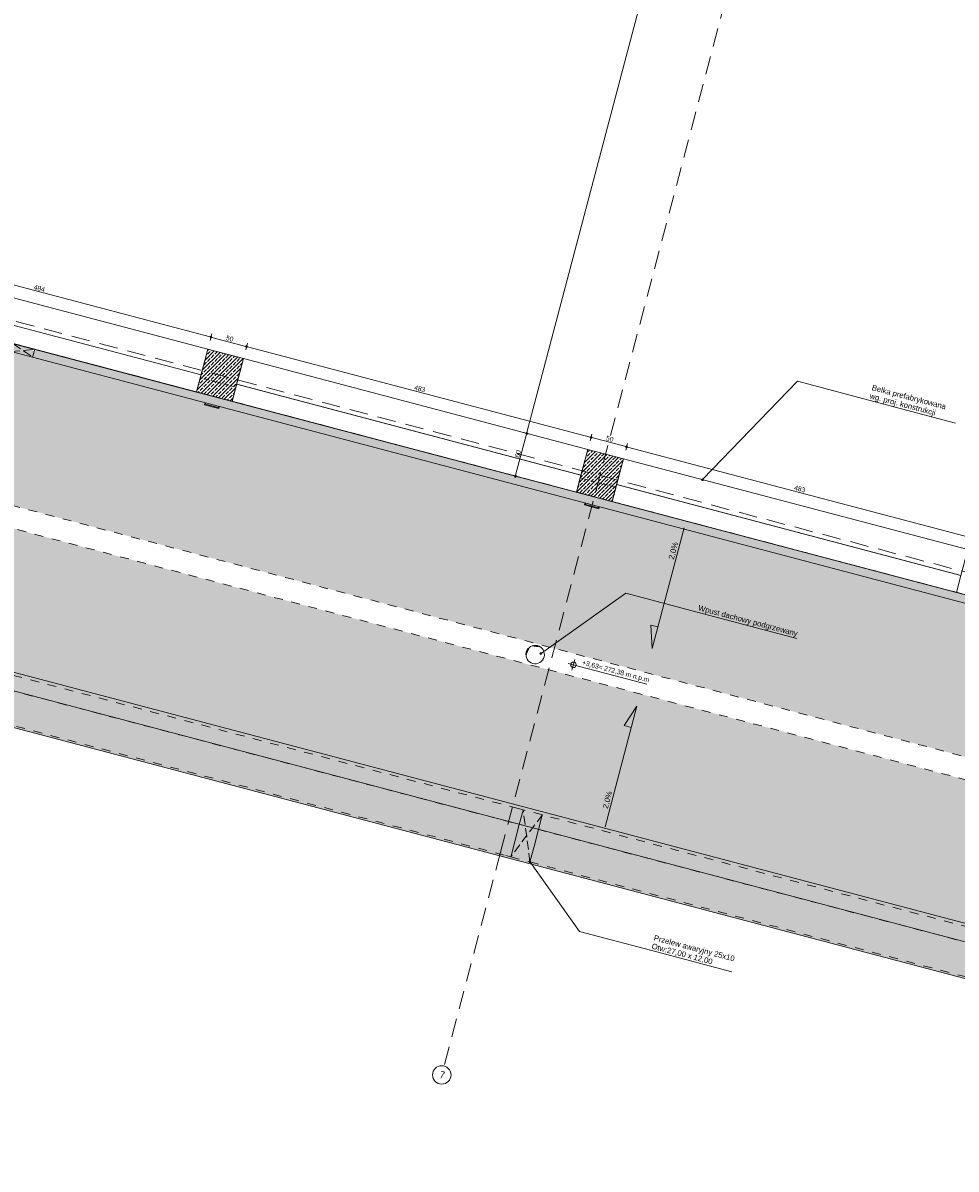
# Model space of a CAD drawing. Header units: millimetres. Extents: x -176817 to 18864955, y -12996033 to 201123.
# Tile 53 of 256: x 102160 to 114815, y -3856 to 11695. Entities that reach past the tile are written whole.
import ezdxf
from ezdxf.enums import TextEntityAlignment as Align

# ---------------------------------------------------------------- set-up
doc = ezdxf.new("R2010")
doc.units = ezdxf.units.MM
doc.header["$MEASUREMENT"] = 0
for name, pattern in [('Krawędzie ukryte', [170, 120, -50]), ('Przerywana', [240, 120, -120]), ('Przerywana długa', [390, 250, -140]), ('Przerywana gęsta', [90, 60, -30])]:
    doc.linetypes.add(name, pattern=pattern)
for name, color, linetype in [('213-A Wymiarowanie wewnętrzne', 7, 'Continuous'), ('231-A Ściany zewnętrzne', 7, 'Continuous'), ('233-A Wpusty dachowe opis', 7, 'Continuous'), ('280-A Dachy Powłoki', 7, 'Continuous'), ('291-A Obróbka blacharska', 7, 'Continuous'), ('297-A Opisy PW', 7, 'Continuous'), ('410-K Osie', 7, 'Continuous'), ('440-K Słupy', 7, 'Continuous'), ('450-K Belki', 7, 'Continuous'), ('460-K Stropy', 7, 'Continuous'), ('842-G Opisy PW PZT', 7, 'Continuous')]:
    doc.layers.add(name, color=color, linetype=linetype)
doc.styles.add('STYL_AUTOMATYCZNY_3', font='arial.ttf')
doc.styles.add('STYL_AUTOMATYCZNY_4', font='arial.ttf')
doc.styles.add('STYL_AUTOMATYCZNY_8', font='ARIALN.TTF')
doc.dimstyles.new('STYL_AUTOMATYCZNY__3', dxfattribs={"dimtxt": 64.999998, "dimasz": 47.5, "dimexe": 0.18, "dimexo": 0.0625, "dimgap": 0, "dimtad": 1, "dimdec": 1, "dimlfac": 0.1, "dimzin": 0, "dimdsep": 46, "dimtxsty": 'STYL_AUTOMATYCZNY_4', "dimblk": 'ARROWHEAD_11', "dimblk1": 'ARROWHEAD_11', "dimblk2": 'ARROWHEAD_11', "dimcen": 0.09, "dimclrd": 30, "dimclre": 30, "dimclrt": 30, "dimazin": 0, "dimtfac": 1, "dimtdec": 4, "dimtmove": 0, "dimatfit": 3, "dimfxl": 0, "dimtolj": 1, "dimtzin": 0, "dimarcsym": 0})
pattern_1 = [(45, (0, 0), (-49.497475, 49.497475), []), (45, (-24.75, 24.75), (-49.497475, 49.497475), [52.5, -17.5])]

# ---------------------------------------------------------------- blocks, each defined once
blk = doc.blocks.new('Dach_13_2', base_point=(125618, 1120))
at = {"layer": '280-A Dachy Powłoki', "linetype": 'Continuous', "lineweight": 0, "true_color": 0x005d2f}
blk.add_hatch(color=118, dxfattribs=at).paths.add_polyline_path([(94809, 9250), (96361, 6641), (123004, -390), (125499, 1150), (125618, 1120)])
at = {"layer": '280-A Dachy Powłoki', "color": 8, "linetype": 'Przerywana', "lineweight": 0, "flags": 128}
for points in [[(94809, 9250), (125618, 1120)], [(123004, -390), (96361, 6641)]]:
    blk.add_lwpolyline(points, dxfattribs=at)
blk = doc.blocks.new('Dach_14_2', base_point=(93647, 4844))
at = {"layer": '280-A Dachy Powłoki', "linetype": 'Continuous', "lineweight": 0, "true_color": 0x005d2f}
blk.add_hatch(color=118, dxfattribs=at).paths.add_polyline_path([(96285, 6351), (93647, 4844), (124337, -3255), (122928, -680), (122928, -680)])
at = {"layer": '280-A Dachy Powłoki', "color": 8, "linetype": 'Przerywana', "lineweight": 0, "flags": 128}
for points in [[(96285, 6351), (122928, -680)], [(124337, -3255), (93647, 4844)]]:
    blk.add_lwpolyline(points, dxfattribs=at)
blk = doc.blocks.new('Belka_6_2', base_point=(93087, 4578))
at = {"layer": '450-K Belki', "linetype": 'Continuous', "lineweight": 0, "true_color": 0xffffff}
blk.add_hatch(color=7, dxfattribs=at).paths.add_polyline_path([(92989, 4521), (155403, -11949), (154887, -11063), (93875, 5037)])
at = {"layer": '450-K Belki', "color": 7, "linetype": 'Continuous', "lineweight": 0}
for p, q in [((93875, 5037), (154887, -11063)), ((92989, 4521), (155403, -11949))]:
    blk.add_line(p, q, dxfattribs=at)
blk = doc.blocks.new('Strop_27_2', base_point=(93576, 4862))
at = {"layer": '460-K Stropy', "color": 255, "linetype": 'Continuous', "lineweight": 0, "flags": 128}
blk.add_lwpolyline([(93576, 4862), (155061, -11362), (156224, -6958), (94738, 9267)], close=True, dxfattribs=at)
blk = doc.blocks.new('Strop_56_2', base_point=(104513, 6687))
at = {"layer": '440-K Słupy', "color": 7, "linetype": 'Przerywana gęsta', "lineweight": 0, "flags": 128}
blk.add_lwpolyline([(104513, 6687), (104997, 6560), (105048, 6753), (104565, 6881)], close=True, dxfattribs=at)
blk = doc.blocks.new('Strop_57_2', base_point=(109667, 5327))
at = {"layer": '440-K Słupy', "color": 7, "linetype": 'Przerywana gęsta', "lineweight": 0, "flags": 128}
blk.add_lwpolyline([(109667, 5327), (110151, 5200), (110202, 5393), (109718, 5521)], close=True, dxfattribs=at)
blk = doc.blocks.new('Otwór_81_2')
at = {"layer": '460-K Stropy', "linetype": 'Continuous', "lineweight": 0, "true_color": 0x000000}
for points in [[(108986, 3157, 0.064588), (108982, 3125, 0.039447), (108983, 3105), (109035, 3227, 0.176679)], [(109053, 3238), (109185, 3223, 0.104301), (109138, 3246, 0.064588), (109107, 3250, 0.110826)]]:
    blk.add_hatch(color=18, dxfattribs=at).paths.add_polyline_path(points)
at = {"layer": '460-K Stropy', "color": 7, "linetype": 'Continuous', "lineweight": 0, "flags": 128}
blk.add_lwpolyline([(109227, 3093, 0.414214), (109138, 3246, 0.414214), (108986, 3157, 0.414214), (109075, 3004, 0.414214)], format="xyb", close=True, dxfattribs=at)
blk = doc.blocks.new('Ściana_66_2', base_point=(108793, 723))
at = {"layer": '231-A Ściany zewnętrzne', "color": 8, "linetype": 'Przerywana', "lineweight": 0, "flags": 128}
for points in [[(108876, 1037), (93826, 5008)], [(93020, 4539), (93024, 4553)], [(93020, 4539), (108708, 399)]]:
    blk.add_lwpolyline(points, dxfattribs=at)
blk = doc.blocks.new('Ściana_71_2', base_point=(123969, -3282))
at = {"layer": '231-A Ściany zewnętrzne', "color": 8, "linetype": 'Przerywana', "lineweight": 0, "flags": 128}
for points in [[(108943, 1019), (108876, 1037)], [(124052, -2967), (109204, 950)], [(108708, 399), (108775, 381)], [(109036, 312), (123883, -3606)]]:
    blk.add_lwpolyline(points, dxfattribs=at)
blk = doc.blocks.new('Ściana_168_2', base_point=(94741, 9514))
at = {"layer": '231-A Ściany zewnętrzne', "color": 7, "linetype": 'Continuous', "lineweight": 0, "flags": 128}
for points in [[(94680, 9282), (156136, -6935)], [(104575, 6919), (99895, 8154)], [(109728, 5559), (105058, 6792)], [(114882, 4199), (110212, 5432)]]:
    blk.add_lwpolyline(points, dxfattribs=at)
blk = doc.blocks.new('Słup_125_2', base_point=(109985, 5554))
at = {"layer": '440-K Słupy', "linetype": 'Continuous', "lineweight": 0, "true_color": 0x000000}
h = blk.add_hatch(dxfattribs=at)
h.set_pattern_fill('Beton_zbrojony_0002', color=18, style=0, pattern_type=2)
h.set_pattern_definition(pattern_1)
h.paths.add_polyline_path([(109820, 5907), (109667, 5327), (110151, 5200), (110304, 5780)])
at = {"layer": '440-K Słupy', "color": 7, "linetype": 'Continuous', "lineweight": 0, "flags": 128}
blk.add_lwpolyline([(110151, 5200), (110304, 5780), (109820, 5907), (109667, 5327)], dxfattribs=at)
blk = doc.blocks.new('Słup_236_2', base_point=(104832, 6913))
at = {"layer": '440-K Słupy', "linetype": 'Continuous', "lineweight": 0, "true_color": 0x000000}
h = blk.add_hatch(dxfattribs=at)
h.set_pattern_fill('Beton_zbrojony_0002', color=18, style=0, pattern_type=2)
h.set_pattern_definition(pattern_1)
h.paths.add_polyline_path([(104667, 7267), (104513, 6687), (104997, 6560), (105150, 7140)])
at = {"layer": '440-K Słupy', "color": 7, "linetype": 'Continuous', "lineweight": 0, "flags": 128}
blk.add_lwpolyline([(104997, 6560), (105150, 7140), (104667, 7267), (104513, 6687)], dxfattribs=at)
blk = doc.blocks.new('Słup_237_2', base_point=(104725, 6507))
at = {"layer": '291-A Obróbka blacharska', "color": 7, "linetype": 'Continuous', "lineweight": 0, "flags": 128}
blk.add_lwpolyline([(104816, 6462), (104821, 6482), (104812, 6484), (104809, 6475), (104635, 6521), (104638, 6530), (104628, 6533), (104623, 6514)], close=True, dxfattribs=at)
blk = doc.blocks.new('Słup_250_2', base_point=(109878, 5147))
at = {"layer": '291-A Obróbka blacharska', "color": 7, "linetype": 'Continuous', "lineweight": 0, "flags": 128}
blk.add_lwpolyline([(109970, 5103), (109975, 5122), (109965, 5124), (109963, 5115), (109789, 5161), (109791, 5171), (109782, 5173), (109776, 5154)], close=True, dxfattribs=at)
blk = doc.blocks.new('Symbol nachylenia 27[120]_2', base_point=(110054, 789))
at = {"layer": '842-G Opisy PW PZT', "linetype": 'Continuous', "lineweight": 0, "true_color": 0x000000}
blk.add_hatch(color=18, dxfattribs=at).paths.add_polyline_path([(110486, 2426), (110313, 2162), (110410, 2136)])
at = {"layer": '842-G Opisy PW PZT', "color": 7, "linetype": 'Continuous', "lineweight": 0}
for p, q in [((110054, 789), (110486, 2426)), ((110313, 2162), (110486, 2426)), ((110313, 2162), (110410, 2136))]:
    blk.add_line(p, q, dxfattribs=at)
at = {"layer": '842-G Opisy PW PZT', "color": 7, "lineweight": 0, "style": 'STYL_AUTOMATYCZNY_3'}
blk.add_attdef('txt', text='', height=75, rotation=75.218, dxfattribs=at).set_placement((110113, 1023), align=Align.BOTTOM_LEFT)
blk = doc.blocks.new('Symbol nachylenia 27[121]_2', base_point=(111126, 4846))
at = {"layer": '842-G Opisy PW PZT', "linetype": 'Continuous', "lineweight": 0, "true_color": 0x000000}
blk.add_hatch(color=18, dxfattribs=at).paths.add_polyline_path([(110694, 3209), (110771, 3499), (110674, 3525)])
at = {"layer": '842-G Opisy PW PZT', "color": 7, "linetype": 'Continuous', "lineweight": 0}
for p, q in [((111126, 4846), (110694, 3209)), ((110674, 3525), (110694, 3209)), ((110674, 3525), (110771, 3499))]:
    blk.add_line(p, q, dxfattribs=at)
at = {"layer": '842-G Opisy PW PZT', "color": 7, "lineweight": 0, "style": 'STYL_AUTOMATYCZNY_3'}
blk.add_attdef('txt', text='', height=75, rotation=75.218, dxfattribs=at).set_placement((111068, 4634), align=Align.BOTTOM_RIGHT)
blk = doc.blocks.new('Otwór_206_2')
at = {"layer": '231-A Ściany zewnętrzne', "color": 7, "linetype": 'Krawędzie ukryte', "lineweight": 0}
for p, q in [((109204, 950), (108775, 381)), ((109036, 312), (108943, 1019))]:
    blk.add_line(p, q, dxfattribs=at)
at = {"layer": '231-A Ściany zewnętrzne', "color": 7, "linetype": 'Continuous', "lineweight": 0, "flags": 128}
for points in [[(108943, 1019), (108942, 1015), (108891, 821), (108830, 589), (108779, 396), (108775, 381)], [(109036, 312), (109040, 327), (109091, 520), (109152, 752), (109203, 946), (109204, 950)]]:
    blk.add_lwpolyline(points, dxfattribs=at)
at = {"layer": '231-A Ściany zewnętrzne', "color": 8, "linetype": 'Przerywana', "lineweight": 0, "flags": 128}
for points in [[(109204, 950), (108943, 1019)], [(108775, 381), (109036, 312)]]:
    blk.add_lwpolyline(points, dxfattribs=at)
blk = doc.blocks.new('Belka_172_2', base_point=(99936, 8309))
at = {"layer": '450-K Belki', "color": 39, "linetype": 'Continuous', "lineweight": 0, "true_color": 0x573938, "flags": 128}
for points in [[(99987, 8502), (99895, 8154)], [(99987, 8502), (104667, 7267)], [(99895, 8154), (99834, 7922)], [(99895, 8154), (104575, 6919)], [(99834, 7922), (104513, 6687)], [(104667, 7267), (104575, 6919)], [(104575, 6919), (104513, 6687)]]:
    blk.add_lwpolyline(points, dxfattribs=at)
blk = doc.blocks.new('Belka_173_2', base_point=(105099, 6946))
at = {"layer": '450-K Belki', "color": 39, "linetype": 'Continuous', "lineweight": 0, "true_color": 0x573938, "flags": 128}
for points in [[(105150, 7140), (105058, 6792)], [(105150, 7140), (109820, 5907)], [(105058, 6792), (104997, 6560)], [(105058, 6792), (109728, 5559)], [(104997, 6560), (109667, 5327)], [(109820, 5907), (109728, 5559)], [(109728, 5559), (109667, 5327)]]:
    blk.add_lwpolyline(points, dxfattribs=at)
blk = doc.blocks.new('Belka_174_2', base_point=(110253, 5586))
at = {"layer": '450-K Belki', "color": 39, "linetype": 'Continuous', "lineweight": 0, "true_color": 0x573938, "flags": 128}
for points in [[(110304, 5780), (110212, 5432)], [(110304, 5780), (114974, 4548)], [(110212, 5432), (110151, 5200)], [(110212, 5432), (114882, 4199)], [(110151, 5200), (114821, 3967)], [(114974, 4548), (114882, 4199)], [(114882, 4199), (114821, 3967)]]:
    blk.add_lwpolyline(points, dxfattribs=at)
blk = doc.blocks.new('*D3151')
at = {"layer": '213-A Wymiarowanie wewnętrzne', "linetype": 'Continuous', "lineweight": 200}
for points in [[(100018, 8667), (100019, 8662), (100021, 8658), (100025, 8655), (100030, 8654), (100035, 8655), (100039, 8658), (100042, 8662), (100043, 8667), (100042, 8671), (100039, 8675), (100035, 8678), (100030, 8679), (100025, 8678), (100021, 8675), (100019, 8671)], [(104697, 7432), (104698, 7427), (104701, 7423), (104705, 7420), (104710, 7419), (104715, 7420), (104719, 7423), (104722, 7427), (104722, 7432), (104722, 7436), (104719, 7441), (104715, 7443), (104710, 7444), (104705, 7443), (104701, 7441), (104698, 7436)]]:
    blk.add_hatch(color=30, dxfattribs=at).paths.add_polyline_path(points)
at = {"layer": '213-A Wymiarowanie wewnętrzne', "color": 30, "linetype": 'Continuous', "lineweight": 0}
for p, q in [((100033, 8679), (100042, 8712)), ((100018, 8621), (100027, 8654)), ((100042, 8663), (104698, 7435))]:
    blk.add_line(p, q, dxfattribs=at)
blk.add_circle((100030, 8667), 12.5, dxfattribs=at)
at = {"layer": '213-A Wymiarowanie wewnętrzne', "color": 30, "lineweight": 200, "insert": (102301, 8081), "char_height": 65, "attachment_point": 7, "rotation": 345.218, "style": 'STYL_AUTOMATYCZNY_4'}
blk.add_mtext('\\A1;{\\pql;\\fArial|b0|i0|c238|p0;\\W1.000000;484}', dxfattribs=at)
blk = doc.blocks.new('ARROWHEAD_11')
at = {"color": 0, "linetype": 'Continuous', "lineweight": 0}
blk.add_line((0, 0), (-1, 0), dxfattribs=at)
at = {"color": 0, "linetype": 'Continuous', "lineweight": 0, "const_width": 0.25, "flags": 128}
blk.add_lwpolyline([(-0.125, 0, 1), (0.125, 0, 1)], format="xyb", close=True, dxfattribs=at)
blk = doc.blocks.new('*D3152')
at = {"layer": '213-A Wymiarowanie wewnętrzne', "linetype": 'Continuous', "lineweight": 200}
for points in [[(104697, 7432), (104698, 7427), (104701, 7423), (104705, 7420), (104710, 7419), (104715, 7420), (104719, 7423), (104722, 7427), (104722, 7432), (104722, 7436), (104719, 7441), (104715, 7443), (104710, 7444), (104705, 7443), (104701, 7441), (104698, 7436)], [(105181, 7304), (105182, 7299), (105185, 7295), (105189, 7293), (105193, 7292), (105198, 7293), (105202, 7295), (105205, 7299), (105206, 7304), (105205, 7309), (105202, 7313), (105198, 7316), (105193, 7317), (105189, 7316), (105185, 7313), (105182, 7309)]]:
    blk.add_hatch(color=30, dxfattribs=at).paths.add_polyline_path(points)
at = {"layer": '213-A Wymiarowanie wewnętrzne', "color": 30, "linetype": 'Continuous', "lineweight": 0}
for p, q in [((104713, 7444), (104722, 7477)), ((104698, 7386), (104707, 7420)), ((104722, 7428), (105181, 7307))]:
    blk.add_line(p, q, dxfattribs=at)
blk.add_circle((104710, 7432), 12.5, dxfattribs=at)
at = {"layer": '213-A Wymiarowanie wewnętrzne', "color": 30, "lineweight": 200, "insert": (104907, 7393), "char_height": 65, "attachment_point": 7, "rotation": 345.218, "style": 'STYL_AUTOMATYCZNY_4'}
blk.add_mtext('\\A1;{\\pql;\\fArial|b0|i0|c238|p0;\\W1.000000;50}', dxfattribs=at)
blk = doc.blocks.new('*D3153')
at = {"layer": '213-A Wymiarowanie wewnętrzne', "linetype": 'Continuous', "lineweight": 200}
for points in [[(105181, 7304), (105182, 7299), (105185, 7295), (105189, 7293), (105193, 7292), (105198, 7293), (105202, 7295), (105205, 7299), (105206, 7304), (105205, 7309), (105202, 7313), (105198, 7316), (105193, 7317), (105189, 7316), (105185, 7313), (105182, 7309)], [(109851, 6072), (109852, 6067), (109855, 6063), (109859, 6060), (109864, 6059), (109868, 6060), (109872, 6063), (109875, 6067), (109876, 6072), (109875, 6077), (109872, 6081), (109868, 6083), (109864, 6084), (109859, 6083), (109855, 6081), (109852, 6077)]]:
    blk.add_hatch(color=30, dxfattribs=at).paths.add_polyline_path(points)
at = {"layer": '213-A Wymiarowanie wewnętrzne', "color": 30, "linetype": 'Continuous', "lineweight": 0}
for p, q in [((105197, 7316), (105205, 7349)), ((105181, 7259), (105190, 7292)), ((105205, 7301), (109851, 6075))]:
    blk.add_line(p, q, dxfattribs=at)
blk.add_circle((105193, 7304), 12.5, dxfattribs=at)
at = {"layer": '213-A Wymiarowanie wewnętrzne', "color": 30, "lineweight": 200, "insert": (107460, 6719), "char_height": 65, "attachment_point": 7, "rotation": 345.218, "style": 'STYL_AUTOMATYCZNY_4'}
blk.add_mtext('\\A1;{\\pql;\\fArial|b0|i0|c238|p0;\\W1.000000;483}', dxfattribs=at)
blk = doc.blocks.new('*D3154')
at = {"layer": '213-A Wymiarowanie wewnętrzne', "linetype": 'Continuous', "lineweight": 200}
for points in [[(109851, 6072), (109852, 6067), (109855, 6063), (109859, 6060), (109864, 6059), (109868, 6060), (109872, 6063), (109875, 6067), (109876, 6072), (109875, 6077), (109872, 6081), (109868, 6083), (109864, 6084), (109859, 6083), (109855, 6081), (109852, 6077)], [(110335, 5944), (110335, 5939), (110338, 5935), (110342, 5933), (110347, 5932), (110352, 5933), (110356, 5935), (110359, 5939), (110360, 5944), (110359, 5949), (110356, 5953), (110352, 5956), (110347, 5957), (110342, 5956), (110338, 5953), (110335, 5949)]]:
    blk.add_hatch(color=30, dxfattribs=at).paths.add_polyline_path(points)
at = {"layer": '213-A Wymiarowanie wewnętrzne', "color": 30, "linetype": 'Continuous', "lineweight": 0}
for p, q in [((109867, 6084), (109875, 6117)), ((109876, 6069), (110335, 5947)), ((109852, 6026), (109860, 6060))]:
    blk.add_line(p, q, dxfattribs=at)
blk.add_circle((109864, 6072), 12.5, dxfattribs=at)
at = {"layer": '213-A Wymiarowanie wewnętrzne', "color": 30, "lineweight": 200, "insert": (110061, 6033), "char_height": 65, "attachment_point": 7, "rotation": 345.218, "style": 'STYL_AUTOMATYCZNY_4'}
blk.add_mtext('\\A1;{\\pql;\\fArial|b0|i0|c238|p0;\\W1.000000;50}', dxfattribs=at)
blk = doc.blocks.new('*D3155')
at = {"layer": '213-A Wymiarowanie wewnętrzne', "linetype": 'Continuous', "lineweight": 200}
for points in [[(110335, 5944), (110335, 5939), (110338, 5935), (110342, 5933), (110347, 5932), (110352, 5933), (110356, 5935), (110359, 5939), (110360, 5944), (110359, 5949), (110356, 5953), (110352, 5956), (110347, 5957), (110342, 5956), (110338, 5953), (110335, 5949)], [(115005, 4712), (115006, 4707), (115008, 4703), (115012, 4700), (115017, 4699), (115022, 4700), (115026, 4703), (115029, 4707), (115030, 4712), (115029, 4717), (115026, 4721), (115022, 4723), (115017, 4724), (115012, 4723), (115008, 4721), (115006, 4717)]]:
    blk.add_hatch(color=30, dxfattribs=at).paths.add_polyline_path(points)
at = {"layer": '213-A Wymiarowanie wewnętrzne', "color": 30, "linetype": 'Continuous', "lineweight": 0}
for p, q in [((110335, 5899), (110344, 5932)), ((110350, 5956), (110359, 5990)), ((110359, 5941), (115005, 4715))]:
    blk.add_line(p, q, dxfattribs=at)
blk.add_circle((110347, 5944), 12.5, dxfattribs=at)
at = {"layer": '213-A Wymiarowanie wewnętrzne', "color": 30, "lineweight": 200, "insert": (112613, 5360), "char_height": 65, "attachment_point": 7, "rotation": 345.218, "style": 'STYL_AUTOMATYCZNY_4'}
blk.add_mtext('\\A1;{\\pql;\\fArial|b0|i0|c238|p0;\\W1.000000;483}', dxfattribs=at)
blk = doc.blocks.new('*D3222')
at = {"layer": '213-A Wymiarowanie wewnętrzne', "linetype": 'Continuous', "lineweight": 200}
for points in [[(112946, 21161), (112947, 21157), (112950, 21153), (112954, 21150), (112959, 21149), (112964, 21150), (112968, 21153), (112971, 21157), (112971, 21161), (112971, 21166), (112968, 21170), (112964, 21173), (112959, 21174), (112954, 21173), (112950, 21170), (112947, 21166)], [(108979, 6126), (108980, 6121), (108983, 6117), (108987, 6115), (108992, 6114), (108996, 6115), (109000, 6117), (109003, 6121), (109004, 6126), (109003, 6131), (109000, 6135), (108996, 6138), (108992, 6139), (108987, 6138), (108983, 6135), (108980, 6131)]]:
    blk.add_hatch(color=30, dxfattribs=at).paths.add_polyline_path(points)
at = {"layer": '213-A Wymiarowanie wewnętrzne', "color": 30, "linetype": 'Continuous', "lineweight": 0}
for p, q in [((112956, 21149), (108995, 6138)), ((112914, 21173), (112947, 21165)), ((112971, 21158), (113004, 21149))]:
    blk.add_line(p, q, dxfattribs=at)
blk.add_circle((112959, 21161), 12.5, dxfattribs=at)
at = {"layer": '213-A Wymiarowanie wewnętrzne', "color": 30, "lineweight": 200, "insert": (110934, 13539), "char_height": 65, "attachment_point": 7, "rotation": 75.218, "style": 'STYL_AUTOMATYCZNY_4'}
blk.add_mtext('\\A1;{\\pql;\\fArial|b0|i0|c238|p0;\\W1.000000;1\xa0555}', dxfattribs=at)
blk = doc.blocks.new('*D3223')
at = {"layer": '213-A Wymiarowanie wewnętrzne', "linetype": 'Continuous', "lineweight": 200}
for points in [[(108979, 6126), (108980, 6121), (108983, 6117), (108987, 6115), (108992, 6114), (108996, 6115), (109000, 6117), (109003, 6121), (109004, 6126), (109003, 6131), (109000, 6135), (108996, 6138), (108992, 6139), (108987, 6138), (108983, 6135), (108980, 6131)], [(108826, 5546), (108827, 5541), (108830, 5537), (108834, 5534), (108838, 5533), (108843, 5534), (108847, 5537), (108850, 5541), (108851, 5546), (108850, 5551), (108847, 5555), (108843, 5557), (108838, 5558), (108834, 5557), (108830, 5555), (108827, 5551)]]:
    blk.add_hatch(color=30, dxfattribs=at).paths.add_polyline_path(points)
at = {"layer": '213-A Wymiarowanie wewnętrzne', "color": 30, "linetype": 'Continuous', "lineweight": 0}
for p, q in [((108988, 6114), (108842, 5558)), ((108946, 6138), (108979, 6129)), ((109004, 6123), (109037, 6114)), ((108793, 5558), (108826, 5549)), ((108835, 5534), (108832, 5522)), ((108851, 5543), (108884, 5534))]:
    blk.add_line(p, q, dxfattribs=at)
for centre in [(108992, 6126), (108838, 5546)]:
    blk.add_circle(centre, 12.5, dxfattribs=at)
at = {"layer": '213-A Wymiarowanie wewnętrzne', "color": 30, "lineweight": 200, "insert": (108890, 5791), "char_height": 65, "attachment_point": 7, "rotation": 75.218, "style": 'STYL_AUTOMATYCZNY_4'}
blk.add_mtext('\\A1;{\\pql;\\fArial|b0|i0|c238|p0;\\W1.000000;60}', dxfattribs=at)
blk = doc.blocks.new('*D3229')
at = {"layer": '213-A Wymiarowanie wewnętrzne', "linetype": 'Continuous', "lineweight": 200}
for points in [[(143869, 13002), (143870, 12997), (143873, 12993), (143877, 12990), (143882, 12989), (143886, 12990), (143890, 12993), (143893, 12997), (143894, 13002), (143893, 13007), (143890, 13011), (143886, 13013), (143882, 13014), (143877, 13013), (143873, 13011), (143870, 13007)], [(139902, -2034), (139903, -2038), (139905, -2042), (139909, -2045), (139914, -2046), (139919, -2045), (139923, -2042), (139926, -2038), (139927, -2034), (139926, -2029), (139923, -2025), (139919, -2022), (139914, -2021), (139909, -2022), (139905, -2025), (139903, -2029)]]:
    blk.add_hatch(color=30, dxfattribs=at).paths.add_polyline_path(points)
at = {"layer": '213-A Wymiarowanie wewnętrzne', "color": 30, "linetype": 'Continuous', "lineweight": 0}
for p, q in [((143878, 12990), (139917, -2022)), ((143836, 13014), (143870, 13005)), ((143894, 12999), (143927, 12990))]:
    blk.add_line(p, q, dxfattribs=at)
blk.add_circle((143882, 13002), 12.5, dxfattribs=at)
at = {"layer": '213-A Wymiarowanie wewnętrzne', "color": 30, "lineweight": 200, "insert": (141857, 5380), "char_height": 65, "attachment_point": 7, "rotation": 75.218, "style": 'STYL_AUTOMATYCZNY_4'}
blk.add_mtext('\\A1;{\\pql;\\fArial|b0|i0|c238|p0;\\W1.000000;1\xa0555}', dxfattribs=at)
blk = doc.blocks.new('*D3230')
at = {"layer": '213-A Wymiarowanie wewnętrzne', "linetype": 'Continuous', "lineweight": 200}
for points in [[(139902, -2034), (139903, -2038), (139905, -2042), (139909, -2045), (139914, -2046), (139919, -2045), (139923, -2042), (139926, -2038), (139927, -2034), (139926, -2029), (139923, -2025), (139919, -2022), (139914, -2021), (139909, -2022), (139905, -2025), (139903, -2029)], [(139749, -2614), (139750, -2619), (139752, -2623), (139756, -2625), (139761, -2626), (139766, -2625), (139770, -2623), (139773, -2619), (139774, -2614), (139773, -2609), (139770, -2605), (139766, -2602), (139761, -2601), (139756, -2602), (139752, -2605), (139750, -2609)]]:
    blk.add_hatch(color=30, dxfattribs=at).paths.add_polyline_path(points)
at = {"layer": '213-A Wymiarowanie wewnętrzne', "color": 30, "linetype": 'Continuous', "lineweight": 0}
for p, q in [((139911, -2046), (139764, -2602)), ((139869, -2022), (139902, -2030)), ((139926, -2037), (139959, -2046)), ((139716, -2602), (139749, -2611)), ((139758, -2626), (139755, -2638)), ((139773, -2617), (139806, -2626))]:
    blk.add_line(p, q, dxfattribs=at)
for centre in [(139914, -2034), (139761, -2614)]:
    blk.add_circle(centre, 12.5, dxfattribs=at)
at = {"layer": '213-A Wymiarowanie wewnętrzne', "color": 30, "lineweight": 200, "insert": (139812, -2368), "char_height": 65, "attachment_point": 7, "rotation": 75.218, "style": 'STYL_AUTOMATYCZNY_4'}
blk.add_mtext('\\A1;{\\pql;\\fArial|b0|i0|c238|p0;\\W1.000000;60}', dxfattribs=at)
blk = doc.blocks.new('*D3234')
at = {"layer": '213-A Wymiarowanie wewnętrzne', "linetype": 'Continuous', "lineweight": 200}
for points in [[(167575, 46047), (167576, 46042), (167578, 46038), (167582, 46036), (167587, 46035), (167592, 46036), (167596, 46038), (167599, 46042), (167600, 46047), (167599, 46052), (167596, 46056), (167592, 46059), (167587, 46060), (167582, 46059), (167578, 46056), (167576, 46052)], [(158058, 9982), (158059, 9977), (158062, 9973), (158066, 9970), (158070, 9969), (158075, 9970), (158079, 9973), (158082, 9977), (158083, 9982), (158082, 9986), (158079, 9990), (158075, 9993), (158070, 9994), (158066, 9993), (158062, 9990), (158059, 9986)]]:
    blk.add_hatch(color=30, dxfattribs=at).paths.add_polyline_path(points)
at = {"layer": '213-A Wymiarowanie wewnętrzne', "color": 30, "linetype": 'Continuous', "lineweight": 0}
blk.add_line((167584, 46035), (158074, 9994), dxfattribs=at)
at = {"layer": '213-A Wymiarowanie wewnętrzne', "color": 30, "lineweight": 200, "insert": (162788, 27910), "char_height": 65, "attachment_point": 7, "rotation": 75.218, "style": 'STYL_AUTOMATYCZNY_4'}
blk.add_mtext('\\A1;{\\pql;\\fArial|b0|i0|c238|p0;\\W1.000000;3\xa0730}', dxfattribs=at)
blk = doc.blocks.new('*D3235')
at = {"layer": '213-A Wymiarowanie wewnętrzne', "linetype": 'Continuous', "lineweight": 200}
for points in [[(158058, 9982), (158059, 9977), (158062, 9973), (158066, 9970), (158070, 9969), (158075, 9970), (158079, 9973), (158082, 9977), (158083, 9982), (158082, 9986), (158079, 9990), (158075, 9993), (158070, 9994), (158066, 9993), (158062, 9990), (158059, 9986)], [(157879, 9305), (157880, 9300), (157883, 9296), (157887, 9293), (157892, 9292), (157897, 9293), (157901, 9296), (157903, 9300), (157904, 9305), (157903, 9310), (157901, 9314), (157897, 9316), (157892, 9317), (157887, 9316), (157883, 9314), (157880, 9310)]]:
    blk.add_hatch(color=30, dxfattribs=at).paths.add_polyline_path(points)
at = {"layer": '213-A Wymiarowanie wewnętrzne', "color": 30, "linetype": 'Continuous', "lineweight": 0}
for p, q in [((158067, 9970), (157895, 9317)), ((158025, 9994), (158058, 9985)), ((158083, 9978), (158116, 9970))]:
    blk.add_line(p, q, dxfattribs=at)
blk.add_circle((158070, 9982), 12.5, dxfattribs=at)
at = {"layer": '213-A Wymiarowanie wewnętrzne', "color": 30, "lineweight": 200, "insert": (157956, 9599), "char_height": 65, "attachment_point": 7, "rotation": 75.218, "style": 'STYL_AUTOMATYCZNY_4'}
blk.add_mtext('\\A1;{\\pql;\\fArial|b0|i0|c238|p0;\\W1.000000;70}', dxfattribs=at)
blk = doc.blocks.new('*D3236')
at = {"layer": '213-A Wymiarowanie wewnętrzne', "linetype": 'Continuous', "lineweight": 200}
for points in [[(157879, 9305), (157880, 9300), (157883, 9296), (157887, 9293), (157892, 9292), (157897, 9293), (157901, 9296), (157903, 9300), (157904, 9305), (157903, 9310), (157901, 9314), (157897, 9316), (157892, 9317), (157887, 9316), (157883, 9314), (157880, 9310)], [(153912, -5731), (153913, -5735), (153916, -5739), (153920, -5742), (153924, -5743), (153929, -5742), (153933, -5739), (153936, -5735), (153937, -5731), (153936, -5726), (153933, -5722), (153929, -5719), (153924, -5718), (153920, -5719), (153916, -5722), (153913, -5726)]]:
    blk.add_hatch(color=30, dxfattribs=at).paths.add_polyline_path(points)
at = {"layer": '213-A Wymiarowanie wewnętrzne', "color": 30, "linetype": 'Continuous', "lineweight": 0}
for p, q in [((157889, 9293), (153928, -5718)), ((157847, 9317), (157880, 9308)), ((157904, 9302), (157937, 9293))]:
    blk.add_line(p, q, dxfattribs=at)
blk.add_circle((157892, 9305), 12.5, dxfattribs=at)
at = {"layer": '213-A Wymiarowanie wewnętrzne', "color": 30, "lineweight": 200, "insert": (155867, 1683), "char_height": 65, "attachment_point": 7, "rotation": 75.218, "style": 'STYL_AUTOMATYCZNY_4'}
blk.add_mtext('\\A1;{\\pql;\\fArial|b0|i0|c238|p0;\\W1.000000;1\xa0555}', dxfattribs=at)
blk = doc.blocks.new('*D3237')
at = {"layer": '213-A Wymiarowanie wewnętrzne', "linetype": 'Continuous', "lineweight": 200}
for points in [[(153912, -5731), (153913, -5735), (153916, -5739), (153920, -5742), (153924, -5743), (153929, -5742), (153933, -5739), (153936, -5735), (153937, -5731), (153936, -5726), (153933, -5722), (153929, -5719), (153924, -5718), (153920, -5719), (153916, -5722), (153913, -5726)], [(153759, -6311), (153760, -6316), (153763, -6320), (153767, -6322), (153771, -6323), (153776, -6322), (153780, -6320), (153783, -6316), (153784, -6311), (153783, -6306), (153780, -6302), (153776, -6299), (153771, -6298), (153767, -6299), (153763, -6302), (153760, -6306)]]:
    blk.add_hatch(color=30, dxfattribs=at).paths.add_polyline_path(points)
at = {"layer": '213-A Wymiarowanie wewnętrzne', "color": 30, "linetype": 'Continuous', "lineweight": 0}
for p, q in [((153921, -5743), (153775, -6299)), ((153879, -5719), (153912, -5727)), ((153937, -5734), (153970, -5743)), ((153726, -6299), (153759, -6308)), ((153768, -6323), (153765, -6335)), ((153783, -6314), (153817, -6323))]:
    blk.add_line(p, q, dxfattribs=at)
for centre in [(153924, -5731), (153771, -6311)]:
    blk.add_circle(centre, 12.5, dxfattribs=at)
at = {"layer": '213-A Wymiarowanie wewnętrzne', "color": 30, "lineweight": 200, "insert": (153823, -6065), "char_height": 65, "attachment_point": 7, "rotation": 75.218, "style": 'STYL_AUTOMATYCZNY_4'}
blk.add_mtext('\\A1;{\\pql;\\fArial|b0|i0|c238|p0;\\W1.000000;60}', dxfattribs=at)
blk = doc.blocks.new('Koty wysokościowe_18_2', base_point=(109626, 2985))
at = {"layer": '233-A Wpusty dachowe opis', "color": 7, "linetype": 'Continuous', "lineweight": 0}
for p, q in [((109553, 3005), (110620, 2721)), ((109606, 2913), (109645, 3058))]:
    blk.add_line(p, q, dxfattribs=at)
blk.add_circle((109626, 2985), 37.5, dxfattribs=at)
at = {"layer": '233-A Wpusty dachowe opis', "color": 7, "lineweight": 0, "insert": (109733, 2970), "char_height": 65, "attachment_point": 7, "rotation": 345.1012, "style": 'STYL_AUTOMATYCZNY_3'}
blk.add_mtext('\\A1;{\\pql;\\fArial|b0|i0|c238|p0;\\W1.000000;+3,63= 272,38 m n.p.m}', dxfattribs=at)
blk = doc.blocks.new('Etykieta_54_2', base_point=(109036, 312))
at = {"layer": '297-A Opisy PW', "linetype": 'Continuous', "lineweight": 0, "true_color": 0x000000}
blk.add_hatch(color=18, dxfattribs=at).paths.add_polyline_path([(109023, 312), (109024, 308), (109027, 303), (109031, 301), (109036, 300), (109041, 301), (109045, 303), (109047, 308), (109048, 312), (109047, 317), (109045, 321), (109041, 324), (109036, 325), (109031, 324), (109027, 321), (109024, 317)])
at = {"layer": '297-A Opisy PW', "color": 7, "linetype": 'Continuous', "lineweight": 0}
for p, q in [((109043, 302), (109706, -633)), ((109706, -633), (110673, -888)), ((110673, -888), (111774, -1178))]:
    blk.add_line(p, q, dxfattribs=at)
blk.add_circle((109036, 312), 12.5, dxfattribs=at)
at = {"layer": '297-A Opisy PW', "color": 7, "lineweight": 0, "insert": (110676, -877), "char_height": 75, "attachment_point": 7, "rotation": 345.218, "line_spacing_factor": 0.929581, "style": 'STYL_AUTOMATYCZNY_3'}
blk.add_mtext('\\A1;{\\pql;\\fArial|b0|i0|c238|p0;\\W1.000000;Przelew awaryjny 25x10\\P\\pql;\\fArial|b0|i0|c238|p0;\\W1.000000;Otw:\\fArial|b0|i0|c238|p0;\\W1.000000;27,00\\fArial|b0|i0|c238|p0;\\W1.000000; x \\fArial|b0|i0|c238|p0;\\W1.000000;12,00}', dxfattribs=at)
blk = doc.blocks.new('Etykieta_60_2', base_point=(111375, 5497))
at = {"layer": '297-A Opisy PW', "linetype": 'Continuous', "lineweight": 0, "true_color": 0x000000}
blk.add_hatch(color=18, dxfattribs=at).paths.add_polyline_path([(111362, 5497), (111363, 5492), (111366, 5488), (111370, 5486), (111375, 5485), (111379, 5486), (111383, 5488), (111386, 5492), (111387, 5497), (111386, 5502), (111383, 5506), (111379, 5509), (111375, 5510), (111370, 5509), (111366, 5506), (111363, 5502)])
at = {"layer": '297-A Opisy PW', "color": 7, "linetype": 'Continuous', "lineweight": 0}
for p, q in [((111383, 5506), (112663, 6832)), ((112663, 6832), (113630, 6576)), ((113630, 6576), (114809, 6265))]:
    blk.add_line(p, q, dxfattribs=at)
blk.add_circle((111375, 5497), 12.5, dxfattribs=at)
at = {"layer": '297-A Opisy PW', "color": 7, "lineweight": 0, "insert": (113631, 6580), "char_height": 75, "width": 1188.84, "attachment_point": 7, "rotation": 345.218, "line_spacing_factor": 0.930913, "style": 'STYL_AUTOMATYCZNY_3'}
blk.add_mtext('\\A1;{\\pql;\\fArial|b0|i0|c238|p0;\\W1.000000;Belka prefabrykowana wg. proj. konstrukcji}', dxfattribs=at)
blk = doc.blocks.new('Etykieta_63_2', base_point=(109183, 3138))
at = {"layer": '297-A Opisy PW', "linetype": 'Continuous', "lineweight": 0, "true_color": 0x000000}
blk.add_hatch(color=18, dxfattribs=at).paths.add_polyline_path([(109170, 3138), (109171, 3133), (109174, 3129), (109178, 3126), (109183, 3125), (109188, 3126), (109192, 3129), (109194, 3133), (109195, 3138), (109194, 3143), (109192, 3147), (109188, 3149), (109183, 3150), (109178, 3149), (109174, 3147), (109171, 3143)])
at = {"layer": '297-A Opisy PW', "color": 7, "linetype": 'Continuous', "lineweight": 0}
for p, q in [((109193, 3145), (110337, 3956)), ((110337, 3956), (111304, 3701)), ((111304, 3701), (112654, 3344))]:
    blk.add_line(p, q, dxfattribs=at)
blk.add_circle((109183, 3138), 12.5, dxfattribs=at)
at = {"layer": '297-A Opisy PW', "color": 7, "lineweight": 0, "insert": (111305, 3705), "char_height": 75, "attachment_point": 7, "rotation": 345.218, "style": 'STYL_AUTOMATYCZNY_3'}
blk.add_mtext('\\A1;{\\pql;\\fArial|b0|i0|c238|p0;\\W1.000000;Wpust dachowy podgrzewany}', dxfattribs=at)
blk = doc.blocks.new('Otwór_214_2')
at = {"layer": '231-A Ściany zewnętrzne', "color": 7, "linetype": 'Krawędzie ukryte', "lineweight": 0}
for p, q in [((102029, 7343), (102291, 7160)), ((102000, 7237), (102319, 7266))]:
    blk.add_line(p, q, dxfattribs=at)
at = {"layer": '231-A Ściany zewnętrzne', "color": 7, "linetype": 'Continuous', "lineweight": 0, "flags": 128}
for points in [[(102029, 7343), (102000, 7237)], [(102319, 7266), (102029, 7343)], [(102000, 7237), (102291, 7160)], [(102291, 7160), (102319, 7266)]]:
    blk.add_lwpolyline(points, dxfattribs=at)
blk = doc.blocks.new('Ściana_295_2', base_point=(94351, 9369))
at = {"layer": '231-A Ściany zewnętrzne', "linetype": 'Continuous', "lineweight": 0, "true_color": 0x000000}
h = blk.add_hatch(dxfattribs=at)
h.set_pattern_fill('Styropian_0002', color=18, style=0, pattern_type=2)
h.set_pattern_definition([(75.218034, (0, 0), (-100.483584, 26.515076), [60, -120]), (75.218034, (-27.28, 100.28), (-100.483584, 26.515076), [60, -120]), (135.218034, (15.31, 58.01), (73.20452, 73.7638), [60, -120]), (135.218034, (-85.18, 84.53), (73.20452, 73.7638), [60, -120]), (195.218034, (0, 0), (-27.27906, 100.278875), [60, -120]), (195.218034, (-100.48, 26.52), (-27.27906, 100.278875), [60, -120])])
h.paths.add_polyline_path([(94323, 9262), (156084, -7035), (156102, -6967), (156121, -6972), (156119, -6982), (156109, -6979), (156094, -7037), (156123, -7045), (156151, -6939), (94351, 9369)])
at = {"layer": '231-A Ściany zewnętrzne', "color": 7, "linetype": 'Continuous', "lineweight": 0, "flags": 128}
for points in [[(102291, 7160), (117471, 3154)], [(117499, 3261), (102319, 7266)]]:
    blk.add_lwpolyline(points, dxfattribs=at)
blk = doc.blocks.new('Standardowy znacznik osi[626]_2', base_point=(130461, 83150))
at = {"layer": '410-K Osie', "color": 5, "linetype": 'Przerywana długa', "lineweight": 0}
for p, q in [((129696, 80249), (108637, 444)), ((108637, 444), (107872, -2457))]:
    blk.add_line(p, q, dxfattribs=at)
at = {"layer": '410-K Osie', "color": 5, "linetype": 'Continuous', "lineweight": 0}
blk.add_circle((107840, -2578), 125, dxfattribs=at)
at = {"layer": '410-K Osie', "color": 5, "linetype": 'Przerywana długa', "lineweight": 0}
blk.add_point((108637, 444), dxfattribs=at)
blk.add_point((108637, 444), dxfattribs=at)
at = {"layer": '410-K Osie', "color": 7, "lineweight": 0, "style": 'STYL_AUTOMATYCZNY_8'}
for tag, p in [('AC_MarkerText_1_0', (130514, 83318)), ('AC_MarkerText_1_1', (107861, -2530))]:
    blk.add_attdef(tag, text='', height=100, rotation=345.218, dxfattribs=at).set_placement(p, align=Align.TOP_CENTER)
blk = doc.blocks.new('Standardowy znacznik osi[636]_2', base_point=(14700, 30697))
at = {"layer": '410-K Osie', "color": 5, "linetype": 'Przerywana długa', "lineweight": 0}
blk.add_line((17600, 29932), (181485, -13314), dxfattribs=at)
at = {"layer": '410-K Osie', "color": 7, "lineweight": 0, "style": 'STYL_AUTOMATYCZNY_8'}
for tag, p in [('AC_MarkerText_1_0', (14600, 30777)), ('AC_MarkerText_1_1', (184528, -14062))]:
    blk.add_attdef(tag, text='', height=100, rotation=345.218, dxfattribs=at).set_placement(p, align=Align.TOP_CENTER)

msp = doc.modelspace()

# ---------------------------------------------------------------- block references
at = {"layer": '231-A Ściany zewnętrzne', "color": 7, "lineweight": 0}
for name, p in [('Ściana_168_2', (94741.33, 9513.99)), ('Ściana_295_2', (94351.41, 9368.69)), ('Ściana_66_2', (108793.38, 722.79)), ('Ściana_71_2', (123968.94, -3281.65))]:
    msp.add_blockref(name, p, dxfattribs=at)
at = {"layer": '231-A Ściany zewnętrzne', "color": 7, "linetype": 'Continuous', "lineweight": 0}
for name in ['Otwór_214_2', 'Otwór_206_2']:
    msp.add_blockref(name, (0, 0), dxfattribs=at)
at = {"layer": '233-A Wpusty dachowe opis', "color": 7, "lineweight": 0}
msp.add_blockref('Koty wysokościowe_18_2', (109625.72, 2985.38), dxfattribs=at)
at = {"layer": '280-A Dachy Powłoki', "color": 8, "linetype": 'Przerywana', "lineweight": 0}
for name, p in [('Dach_13_2', (125618.27, 1119.82)), ('Dach_14_2', (93646.68, 4843.82))]:
    msp.add_blockref(name, p, dxfattribs=at)
at = {"layer": '291-A Obróbka blacharska', "color": 7, "lineweight": 0}
for name, p in [('Słup_237_2', (104724.6, 6507.36)), ('Słup_250_2', (109878.18, 5147.46))]:
    msp.add_blockref(name, p, dxfattribs=at)
at = {"layer": '297-A Opisy PW', "color": 7, "linetype": 'Continuous', "lineweight": 0}
for name, p in [('Etykieta_60_2', (111374.53, 5497.26)), ('Etykieta_63_2', (109182.91, 3137.89)), ('Etykieta_54_2', (109035.91, 312.33))]:
    msp.add_blockref(name, p, dxfattribs=at)
at = {"layer": '410-K Osie', "color": 5, "linetype": 'Continuous', "lineweight": 0}
ref = msp.add_blockref('Standardowy znacznik osi[626]_2', (130461.06, 83149.85), dxfattribs=at)
ref.add_attrib('AC_MarkerText_1_1', '7', dxfattribs={"color": 7, "lineweight": 0, "height": 100, "rotation": 345.218034, "style": 'STYL_AUTOMATYCZNY_8'}).set_placement((107860.74, -2530.43), align=Align.TOP_CENTER)
msp.add_blockref('Standardowy znacznik osi[636]_2', (14699.64, 30697.04), dxfattribs=at)
at = {"layer": '440-K Słupy', "color": 7, "lineweight": 0}
for name, p in [('Słup_236_2', (104831.76, 6913.46)), ('Słup_125_2', (109985.36, 5553.55))]:
    msp.add_blockref(name, p, dxfattribs=at)
at = {"layer": '440-K Słupy', "color": 7, "linetype": 'Przerywana gęsta', "lineweight": 0}
for name, p in [('Strop_56_2', (104513.49, 6687.17)), ('Strop_57_2', (109667.07, 5327.27))]:
    msp.add_blockref(name, p, dxfattribs=at)
at = {"layer": '450-K Belki', "color": 39, "lineweight": 0, "true_color": 0x573938}
for name, p in [('Belka_172_2', (99935.74, 8308.82)), ('Belka_173_2', (105099, 6946.36)), ('Belka_174_2', (110252.62, 5586.45))]:
    msp.add_blockref(name, p, dxfattribs=at)
at = {"layer": '450-K Belki', "color": 7, "lineweight": 0}
msp.add_blockref('Belka_6_2', (93087.12, 4577.69), dxfattribs=at)
at = {"layer": '460-K Stropy', "color": 255, "linetype": 'Continuous', "lineweight": 0}
msp.add_blockref('Strop_27_2', (93575.8, 4862.44), dxfattribs=at)
at = {"layer": '460-K Stropy', "color": 7, "linetype": 'Continuous', "lineweight": 0}
msp.add_blockref('Otwór_81_2', (0, 0), dxfattribs=at)
at = {"layer": '842-G Opisy PW PZT', "color": 7, "linetype": 'Continuous', "lineweight": 0}
for name, p in [('Symbol nachylenia 27[121]_2', (111126.39, 4846.41)), ('Symbol nachylenia 27[120]_2', (110054.13, 789.11))]:
    msp.add_blockref(name, p, dxfattribs=at).add_auto_attribs({'txt': '2,0%'})

# ---------------------------------------------------------------- dimensions: what is measured, and where the dimension line sits
at = {"layer": '213-A Wymiarowanie wewnętrzne', "color": 30, "linetype": 'Continuous', "lineweight": 200}
for base, p1, p2, angle, picture, middle, turn in [((158070.47, 9981.6), (77651.76, 69778.81), (68134.99, 33713.3), 255.218034, '*D3234', (162784.86, 28025.93), 75.218034), ((157891.88, 9304.77), (68134.99, 33713.3), (67956.39, 33036.47), 255.218034, '*D3235', (157937.15, 9654.69), 75.218034), ((108991.52, 6126.07), (67956.39, 33036.47), (63892.27, 18026.62), 255.218034, '*D3222', (110931.25, 13655.32), 75.218034), ((139914.15, -2033.63), (67956.39, 33036.47), (63892.27, 18026.62), 255.218034, '*D3229', (141853.87, 5495.62), 75.218034), ((153924.43, -5730.59), (67956.39, 33036.47), (63892.27, 18026.62), 255.218034, '*D3236', (155864.15, 1798.67), 75.218034), ((108838.44, 5545.93), (63892.27, 18026.62), (63739.18, 17446.48), 255.218034, '*D3223', (108870.96, 5847.5), 75.218034), ((139761.06, -2613.77), (63892.27, 18026.62), (63739.18, 17446.48), 255.218034, '*D3230', (139793.58, -2312.2), 75.218034), ((153771.34, -6310.73), (63892.27, 18026.62), (63739.18, 17446.48), 255.218034, '*D3237', (153803.86, -6009.15), 75.218034), ((104709.95, 7431.69), (99986.77, 8502.2), (104666.58, 7267.31), 345.218034, '*D3151', (102381.5, 8093.17), 345.218034), ((105193.41, 7304.12), (104666.58, 7267.31), (105150.03, 7139.74), 345.218034, '*D3152', (104963.18, 7411.92), 345.218034), ((109863.53, 6071.79), (105150.03, 7139.74), (109820.16, 5907.42), 345.218034, '*D3153', (107539.92, 6731.99), 345.218034), ((110347.02, 5944.21), (109820.16, 5907.42), (110303.65, 5779.83), 345.218034, '*D3154', (110116.78, 6052.02), 345.218034), ((115017.15, 4711.88), (110303.65, 5779.83), (114973.77, 4547.51), 345.218034, '*D3155', (112693.53, 5372.08), 345.218034)]:
    dim = msp.add_linear_dim(base=base, p1=p1, p2=p2, angle=angle, dimstyle='STYL_AUTOMATYCZNY__3', dxfattribs=at)
    dim.commit()
    dim.dimension.update_dxf_attribs({"geometry": picture, "text_midpoint": middle, "dimtype": 160, "text_rotation": turn})

doc.saveas('drawing.dxf')
